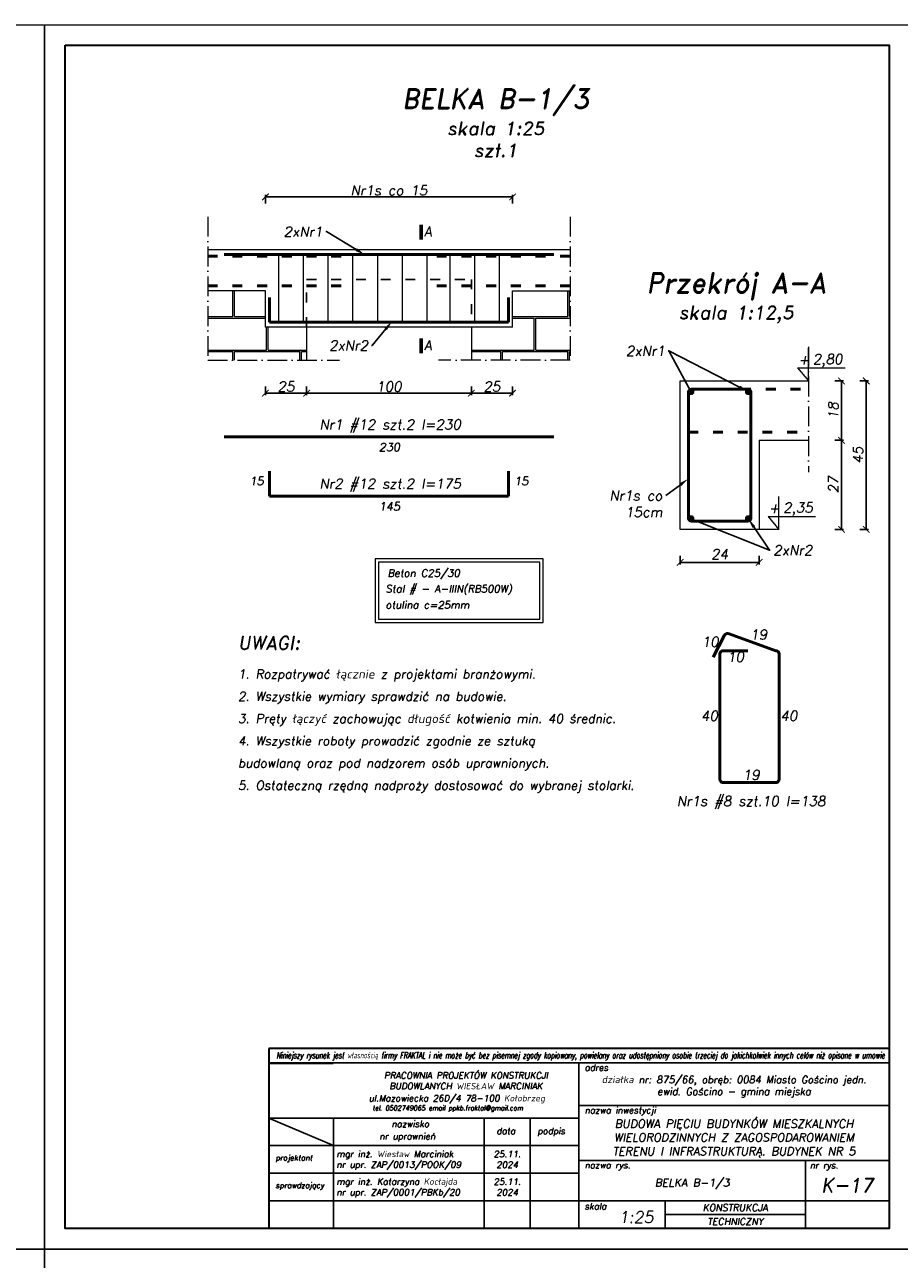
# Model space of a CAD drawing. Header units: millimetres. Extents: x 295948 to 312016, y 6878 to 18016.
# Tile 35 of 252: x 302079 to 302610, y 11327 to 12076. Entities that reach past the tile are written whole.
import ezdxf
from ezdxf import colors
from ezdxf.entities.mleader import LeaderData, LeaderLine
from ezdxf.math import Vec2, Vec3

# ---------------------------------------------------------------- set-up
doc = ezdxf.new("R2010")
doc.units = ezdxf.units.MM
doc.linetypes.add('ACAD_ISO03W100', pattern=[30, 12, -18])
doc.linetypes.add('ACAD_ISO10W100', pattern=[18, 12, -3, 0, -3])
for name, color, linetype, lineweight in [('konstrukcja', 3, 'Continuous', 35), ('konstrukcja fundamenty', 6, 'ACAD_ISO10W100', 35), ('konstrukcja wymiary', 1, 'Continuous', 13), ('kreskowanie', 253, 'Continuous', 0), ('opisy', 2, 'Continuous', 18), ('osie', 5, 'ACAD_ISO10W100', 13), ('zbrojenie', 4, 'Continuous', 50), ('ściana konstrukcja', 107, 'Continuous', 18)]:
    doc.layers.add(name, color=color, linetype=linetype, lineweight=lineweight)
doc.layers.add('przerywane', color=6, linetype='ACAD_ISO03W100')
doc.layers.add('tabelka', color=5, linetype='Continuous')
doc.styles.add('KONSTRUKCJA', font='romand.shx', dxfattribs={"oblique": 10})
doc.styles.add('konstrukcja3', font='romand.shx', dxfattribs={"oblique": 10, "height": 6})
doc.styles.add('mój opis', font='romand.shx', dxfattribs={"oblique": 20})
doc.styles.get("Standard").update_dxf_attribs({"font": 'romand.shx', "oblique": 10})
doc.dimstyles.new('125', dxfattribs={"dimtxt": 6, "dimasz": 4, "dimexe": 1.25, "dimexo": 0.625, "dimgap": 1, "dimtad": 1, "dimdec": 0, "dimtxsty": 'konstrukcja3', "dimblk": 'ARCHTICK', "dimcen": 2.5, "dimadec": 0, "dimazin": 0, "dimtfac": 1, "dimtdec": 0, "dimtix": 1, "dimtmove": 0, "dimatfit": 3, "dimfxl": 4, "dimfxlon": 1, "dimarcsym": 0})
doc.dimstyles.new('125 do 112.5', dxfattribs={"dimtxt": 6, "dimasz": 4, "dimexe": 1.25, "dimexo": 0.625, "dimgap": 2, "dimtad": 1, "dimdec": 0, "dimlfac": 0.5, "dimrnd": 0.5, "dimtxsty": 'konstrukcja3', "dimblk": 'ARCHTICK', "dimcen": 2.5, "dimadec": 0, "dimazin": 0, "dimtfac": 1, "dimtdec": 0, "dimtix": 1, "dimtmove": 0, "dimatfit": 3, "dimfxl": 4, "dimfxlon": 1, "dimarcsym": 0})

# ---------------------------------------------------------------- blocks, each defined once
blk = doc.blocks.new('_ArchTick')
at = {"color": 0, "linetype": 'ByBlock', "lineweight": 13, "const_width": 0.15}
blk.add_lwpolyline([(-0.5, -0.5), (0.5, 0.5)], dxfattribs=at)
blk = doc.blocks.new('*D499')
at = {"layer": 'Defpoints', "color": 0, "transparency": 16777216}
for p in [(302350.29, 11892.23), (302375.29, 11892.23), (302350.29, 11852.23)]:
    blk.add_point(p, dxfattribs=at)
at = {"layer": 'konstrukcja wymiary', "color": 0, "lineweight": -2, "transparency": 16777216}
for p, q in [((302350.29, 11856.23), (302350.29, 11850.98)), ((302375.29, 11856.23), (302375.29, 11850.98)), ((302375.29, 11852.23), (302350.29, 11852.23))]:
    blk.add_line(p, q, dxfattribs=at)
at = {"layer": 'konstrukcja wymiary', "color": 0, "lineweight": -2, "transparency": 16777216, "xscale": 4, "yscale": 4, "zscale": 4, "rotation": 180}
blk.add_blockref('_ArchTick', (302350.29, 11852.23), dxfattribs=at)
at = {"layer": 'konstrukcja wymiary', "color": 0, "lineweight": -2, "transparency": 16777216, "xscale": 4, "yscale": 4, "zscale": 4}
blk.add_blockref('_ArchTick', (302375.29, 11852.23), dxfattribs=at)
at = {"layer": 'konstrukcja wymiary', "color": 0, "transparency": 16777216, "insert": (302362.79, 11856.23), "char_height": 6, "attachment_point": 5, "style": 'konstrukcja3'}
blk.add_mtext('25', dxfattribs=at)
blk = doc.blocks.new('*D500')
at = {"layer": 'Defpoints', "color": 0, "transparency": 16777216}
for p in [(302350.29, 11892.23), (302250.29, 11872.23), (302250.29, 11852.23)]:
    blk.add_point(p, dxfattribs=at)
at = {"layer": 'konstrukcja wymiary', "color": 0, "lineweight": -2, "transparency": 16777216}
for p, q in [((302250.29, 11856.23), (302250.29, 11850.98)), ((302350.29, 11856.23), (302350.29, 11850.98)), ((302350.29, 11852.23), (302250.29, 11852.23))]:
    blk.add_line(p, q, dxfattribs=at)
at = {"layer": 'konstrukcja wymiary', "color": 0, "lineweight": -2, "transparency": 16777216, "xscale": 4, "yscale": 4, "zscale": 4, "rotation": 180}
blk.add_blockref('_ArchTick', (302250.29, 11852.23), dxfattribs=at)
at = {"layer": 'konstrukcja wymiary', "color": 0, "lineweight": -2, "transparency": 16777216, "xscale": 4, "yscale": 4, "zscale": 4}
blk.add_blockref('_ArchTick', (302350.29, 11852.23), dxfattribs=at)
at = {"layer": 'konstrukcja wymiary', "color": 0, "transparency": 16777216, "insert": (302300.29, 11856.23), "char_height": 6, "attachment_point": 5, "style": 'konstrukcja3'}
blk.add_mtext('100', dxfattribs=at)
blk = doc.blocks.new('*D501')
at = {"layer": 'Defpoints', "color": 0, "transparency": 16777216}
for p in [(302225.29, 11892.23), (302250.29, 11872.23), (302225.29, 11852.23)]:
    blk.add_point(p, dxfattribs=at)
at = {"layer": 'konstrukcja wymiary', "color": 0, "lineweight": -2, "transparency": 16777216}
for p, q in [((302225.29, 11856.23), (302225.29, 11850.98)), ((302250.29, 11856.23), (302250.29, 11850.98)), ((302250.29, 11852.23), (302225.29, 11852.23))]:
    blk.add_line(p, q, dxfattribs=at)
at = {"layer": 'konstrukcja wymiary', "color": 0, "lineweight": -2, "transparency": 16777216, "xscale": 4, "yscale": 4, "zscale": 4, "rotation": 180}
blk.add_blockref('_ArchTick', (302225.29, 11852.23), dxfattribs=at)
at = {"layer": 'konstrukcja wymiary', "color": 0, "lineweight": -2, "transparency": 16777216, "xscale": 4, "yscale": 4, "zscale": 4}
blk.add_blockref('_ArchTick', (302250.29, 11852.23), dxfattribs=at)
at = {"layer": 'konstrukcja wymiary', "color": 0, "transparency": 16777216, "insert": (302237.79, 11856.23), "char_height": 6, "attachment_point": 5, "style": 'konstrukcja3'}
blk.add_mtext('25', dxfattribs=at)
blk = doc.blocks.new('*D494')
at = {"layer": 'Defpoints', "color": 0, "transparency": 16777216}
for p in [(302375.29, 11971.23), (302225.29, 11892.23), (302375.29, 11892.23)]:
    blk.add_point(p, dxfattribs=at)
at = {"layer": 'konstrukcja wymiary', "color": 0, "lineweight": -2, "transparency": 16777216}
for p, q in [((302225.29, 11967.23), (302225.29, 11972.48)), ((302225.29, 11971.23), (302375.29, 11971.23)), ((302375.29, 11967.23), (302375.29, 11972.48))]:
    blk.add_line(p, q, dxfattribs=at)
at = {"layer": 'konstrukcja wymiary', "color": 0, "lineweight": -2, "transparency": 16777216, "xscale": 4, "yscale": 4, "zscale": 4, "rotation": 180}
blk.add_blockref('_ArchTick', (302225.29, 11971.23), dxfattribs=at)
at = {"layer": 'konstrukcja wymiary', "color": 0, "lineweight": -2, "transparency": 16777216, "xscale": 4, "yscale": 4, "zscale": 4}
blk.add_blockref('_ArchTick', (302375.29, 11971.23), dxfattribs=at)
at = {"layer": 'konstrukcja wymiary', "color": 0, "transparency": 16777216, "insert": (302300.29, 11975.23), "char_height": 6, "attachment_point": 5, "style": 'konstrukcja3'}
blk.add_mtext('Nr1s co 15', dxfattribs=at)
blk = doc.blocks.new('*D495')
at = {"layer": 'Defpoints', "color": 0, "transparency": 16777216}
for p in [(302476.98, 11769.62), (302524.98, 11769.62), (302476.98, 11749.62)]:
    blk.add_point(p, dxfattribs=at)
at = {"layer": 'konstrukcja wymiary', "color": 0, "lineweight": -2, "transparency": 16777216}
for p, q in [((302476.98, 11753.62), (302476.98, 11748.37)), ((302524.98, 11749.62), (302476.98, 11749.62)), ((302524.98, 11753.62), (302524.98, 11748.37))]:
    blk.add_line(p, q, dxfattribs=at)
at = {"layer": 'konstrukcja wymiary', "color": 0, "lineweight": -2, "transparency": 16777216, "xscale": 4, "yscale": 4, "zscale": 4, "rotation": 180}
blk.add_blockref('_ArchTick', (302476.98, 11749.62), dxfattribs=at)
at = {"layer": 'konstrukcja wymiary', "color": 0, "lineweight": -2, "transparency": 16777216, "xscale": 4, "yscale": 4, "zscale": 4}
blk.add_blockref('_ArchTick', (302524.98, 11749.62), dxfattribs=at)
at = {"layer": 'konstrukcja wymiary', "color": 0, "transparency": 16777216, "insert": (302500.98, 11754.62), "char_height": 6, "attachment_point": 5, "style": 'konstrukcja3'}
blk.add_mtext('24', dxfattribs=at)
blk = doc.blocks.new('*D496')
at = {"layer": 'Defpoints', "color": 0, "transparency": 16777216}
for p in [(302554.98, 11859.62), (302554.98, 11823.62), (302574.98, 11823.62)]:
    blk.add_point(p, dxfattribs=at)
at = {"layer": 'konstrukcja wymiary', "color": 0, "lineweight": -2, "transparency": 16777216}
for p, q in [((302570.98, 11859.62), (302576.23, 11859.62)), ((302574.98, 11859.62), (302574.98, 11823.62)), ((302570.98, 11823.62), (302576.23, 11823.62))]:
    blk.add_line(p, q, dxfattribs=at)
at = {"layer": 'konstrukcja wymiary', "color": 0, "lineweight": -2, "transparency": 16777216, "xscale": 4, "yscale": 4, "zscale": 4}
for p, rotation in [((302574.98, 11859.62), 90), ((302574.98, 11823.62), 270)]:
    blk.add_blockref('_ArchTick', p, dxfattribs=dict(at, rotation=rotation))
at = {"layer": 'konstrukcja wymiary', "color": 0, "transparency": 16777216, "insert": (302569.98, 11841.62), "char_height": 6, "attachment_point": 5, "rotation": 90, "style": 'konstrukcja3'}
blk.add_mtext('18', dxfattribs=at)
blk = doc.blocks.new('*D497')
at = {"layer": 'Defpoints', "color": 0, "transparency": 16777216}
for p in [(302554.98, 11859.62), (302524.98, 11769.62), (302589.98, 11769.62)]:
    blk.add_point(p, dxfattribs=at)
at = {"layer": 'konstrukcja wymiary', "color": 0, "lineweight": -2, "transparency": 16777216}
for p, q in [((302585.98, 11859.62), (302591.23, 11859.62)), ((302589.98, 11859.62), (302589.98, 11769.62)), ((302585.98, 11769.62), (302591.23, 11769.62))]:
    blk.add_line(p, q, dxfattribs=at)
at = {"layer": 'konstrukcja wymiary', "color": 0, "lineweight": -2, "transparency": 16777216, "xscale": 4, "yscale": 4, "zscale": 4}
for p, rotation in [((302589.98, 11859.62), 90), ((302589.98, 11769.62), 270)]:
    blk.add_blockref('_ArchTick', p, dxfattribs=dict(at, rotation=rotation))
at = {"layer": 'konstrukcja wymiary', "color": 0, "transparency": 16777216, "insert": (302584.98, 11814.62), "char_height": 6, "attachment_point": 5, "rotation": 90, "style": 'konstrukcja3'}
blk.add_mtext('45', dxfattribs=at)
blk = doc.blocks.new('*D498')
at = {"layer": 'Defpoints', "color": 0, "transparency": 16777216}
for p in [(302554.98, 11823.62), (302524.98, 11769.62), (302574.98, 11769.62)]:
    blk.add_point(p, dxfattribs=at)
at = {"layer": 'konstrukcja wymiary', "color": 0, "lineweight": -2, "transparency": 16777216}
for p, q in [((302570.98, 11823.62), (302576.23, 11823.62)), ((302574.98, 11823.62), (302574.98, 11769.62)), ((302570.98, 11769.62), (302576.23, 11769.62))]:
    blk.add_line(p, q, dxfattribs=at)
at = {"layer": 'konstrukcja wymiary', "color": 0, "lineweight": -2, "transparency": 16777216, "xscale": 4, "yscale": 4, "zscale": 4}
for p, rotation in [((302574.98, 11823.62), 90), ((302574.98, 11769.62), 270)]:
    blk.add_blockref('_ArchTick', p, dxfattribs=dict(at, rotation=rotation))
at = {"layer": 'konstrukcja wymiary', "color": 0, "transparency": 16777216, "insert": (302569.98, 11796.62), "char_height": 6, "attachment_point": 5, "rotation": 90, "style": 'konstrukcja3'}
blk.add_mtext('27', dxfattribs=at)

msp = doc.modelspace()

# ---------------------------------------------------------------- hatches: boundary and pattern name
at = {"layer": 'kreskowanie'}
h = msp.add_hatch(dxfattribs=at)
h.set_pattern_fill('AR-B816C', color=256, scale=0.1, style=0)
h.set_pattern_definition([(0, (88216.641, 4541.864), (20.32, 20.32), [39.6875, -0.9525]), (0, (88196.321, 4542.817), (20.32, 20.32), [39.6875, -0.9525]), (90, (88216.641, 4541.864), (-20.32, 20.32), [-21.2725, 19.3675]), (90, (88215.689, 4541.864), (-20.32, 20.32), [-21.2725, 19.3675])])
h.paths.add_polyline_path([(302410.287, 11872.228), (302410.287, 11914.228), (302375.287, 11914.228), (302375.287, 11892.228), (302350.287, 11892.228), (302350.287, 11872.228)])
h.paths.add_polyline_path([(302250.287, 11872.228), (302250.287, 11892.228), (302225.287, 11892.228), (302225.287, 11914.228), (302190.287, 11914.228), (302190.287, 11872.228)])
at = {"layer": 'zbrojenie'}
h = msp.add_hatch(color=256, dxfattribs=at)
edge = h.paths.add_edge_path()
edge.add_arc((302483.588, 11853.157), 1.2, 0, 360)
h = msp.add_hatch(color=256, dxfattribs=at)
edge = h.paths.add_edge_path()
edge.add_arc((302518.382, 11853.157), 1.2, 0, 360)
h = msp.add_hatch(color=256, dxfattribs=at)
edge = h.paths.add_edge_path()
edge.add_arc((302483.588, 11776.077), 1.2, 0, 360)
h = msp.add_hatch(color=256, dxfattribs=at)
edge = h.paths.add_edge_path()
edge.add_arc((302518.382, 11776.077), 1.2, 0, 360)

# ---------------------------------------------------------------- linework, layer by layer
msp.add_line((302227.394, 11445.642), (302266.429, 11445.642))
at = {"layer": 'konstrukcja'}
msp.add_lwpolyline([(302103.785, 12063.187), (302603.785, 12063.187), (302603.785, 11345.687), (302103.785, 11345.687)], close=True, dxfattribs=at)
at = {"layer": 'konstrukcja fundamenty', "linetype": 'Continuous'}
for p, q in [((302603.785, 11454.836), (302227.394, 11454.836)), ((302227.394, 11454.836), (302227.394, 11345.687)), ((302227.394, 11446.058), (302227.394, 11345.687))]:
    msp.add_line(p, q, dxfattribs=at)
at = {"layer": 'konstrukcja wymiary', "lineweight": 60}
for p, q in [((302319.837, 11945.51), (302319.837, 11954.384)), ((302319.837, 11876.539), (302319.837, 11885.413))]:
    msp.add_line(p, q, dxfattribs=at)
at = {"layer": 'konstrukcja wymiary'}
for p, q in [((302233.446, 11894.728), (302233.446, 11936.728)), ((302248.446, 11894.728), (302248.446, 11936.728)), ((302263.446, 11894.728), (302263.446, 11936.728)), ((302278.446, 11894.728), (302278.446, 11936.728)), ((302293.446, 11894.728), (302293.446, 11936.728)), ((302308.446, 11894.728), (302308.446, 11936.728)), ((302323.446, 11894.728), (302323.446, 11936.728)), ((302337.446, 11894.728), (302337.446, 11936.728)), ((302352.446, 11894.728), (302352.446, 11936.728)), ((302367.446, 11894.728), (302367.446, 11936.728)), ((302536.997, 11769.617), (302524.985, 11769.617))]:
    msp.add_line(p, q, dxfattribs=at)
for points in [[(301566.285, 12075.687), (302091.285, 12075.687), (302091.285, 11333.187), (301566.285, 11333.187)], [(302091.285, 12075.687), (302616.285, 12075.687), (302616.285, 11333.187), (302091.285, 11333.187)], [(302291.965, 11713.089), (302393.795, 11713.089), (302393.795, 11751.791), (302291.965, 11751.791)], [(302293.965, 11715.089), (302391.795, 11715.089), (302391.795, 11749.791), (302293.965, 11749.791)], [(301566.285, 11333.187), (302091.285, 11333.187), (302091.285, 10590.687), (301566.285, 10590.687)], [(302091.285, 11333.187), (302616.285, 11333.187), (302616.285, 10590.687), (302091.285, 10590.687)]]:
    msp.add_lwpolyline(points, close=True, dxfattribs=at)
at = {"layer": 'opisy'}
for p, q in [((302554.985, 11859.617), (302554.985, 11879.617)), ((302548.325, 11867.507), (302577.159, 11867.507)), ((302548.325, 11867.507), (302554.985, 11859.617)), ((302536.997, 11769.617), (302536.997, 11789.617)), ((302530.337, 11777.507), (302559.171, 11777.507)), ((302530.337, 11777.507), (302536.997, 11769.617))]:
    msp.add_line(p, q, dxfattribs=at)
at = {"layer": 'osie'}
for p, q in [((302190.287, 11959.228), (302190.287, 11872.228)), ((302410.287, 11959.228), (302410.287, 11872.228)), ((302554.985, 11880.394), (302554.985, 11804.394)), ((302190.287, 11872.228), (302270.287, 11872.228)), ((302410.287, 11872.228), (302330.287, 11872.228))]:
    msp.add_line(p, q, dxfattribs=at)
at = {"layer": 'przerywane', "ltscale": 0.5}
for p, q in [((302250.287, 11892.228), (302250.287, 11921.228)), ((302250.287, 11921.228), (302350.287, 11921.228)), ((302350.287, 11921.228), (302350.287, 11892.228))]:
    msp.add_line(p, q, dxfattribs=at)
at = {"layer": 'tabelka', "color": 2, "linetype": 'ByBlock'}
for p, q in [((302603.785, 11446.058), (302227.394, 11446.058)), ((302603.785, 11446.058), (302227.394, 11446.058)), ((302415.589, 11446.058), (302415.589, 11345.687)), ((302415.589, 11446.058), (302415.589, 11345.687)), ((302603.785, 11446.058), (302603.785, 11345.687)), ((302603.785, 11446.058), (302603.785, 11345.687)), ((302415.589, 11420.284), (302603.785, 11420.284)), ((302227.394, 11412.601), (302415.589, 11412.601)), ((302227.394, 11412.601), (302266.56, 11395.873)), ((302227.394, 11412.601), (302415.589, 11412.601)), ((302227.394, 11412.601), (302266.56, 11395.873)), ((302266.56, 11412.601), (302266.56, 11345.687)), ((302266.56, 11412.601), (302266.56, 11345.687)), ((302358.043, 11412.601), (302358.043, 11345.687)), ((302358.043, 11412.601), (302358.043, 11345.687)), ((302386.075, 11412.601), (302386.075, 11345.687)), ((302227.394, 11395.873), (302415.589, 11395.873)), ((302227.394, 11395.873), (302415.589, 11395.873)), ((302415.589, 11386.816), (302603.785, 11386.816)), ((302415.589, 11386.816), (302603.785, 11386.816)), ((302553.027, 11386.816), (302553.027, 11345.687)), ((302553.027, 11386.816), (302553.027, 11345.687)), ((302227.394, 11379.144), (302415.589, 11379.144)), ((302227.394, 11379.144), (302415.589, 11379.144)), ((302227.394, 11362.416), (302603.785, 11362.416)), ((302227.394, 11362.416), (302553.027, 11362.416)), ((302467.866, 11362.416), (302467.866, 11345.687)), ((302467.866, 11362.416), (302467.866, 11345.687)), ((302467.866, 11354.052), (302553.027, 11354.052)), ((302227.394, 11345.687), (302603.785, 11345.687)), ((302227.394, 11345.687), (302603.785, 11345.687)), ((302269.215, 11345.687), (302603.785, 11345.687)), ((302269.215, 11345.687), (302603.785, 11345.687))]:
    msp.add_line(p, q, dxfattribs=at)
at = {"layer": 'zbrojenie', "linetype": 'ACAD_ISO03W100', "ltscale": 0.5}
for p, q in [((302271.287, 11935.228), (302190.287, 11935.228)), ((302329.287, 11935.228), (302410.287, 11935.228)), ((302271.287, 11917.228), (302190.287, 11917.228)), ((302329.287, 11917.228), (302410.287, 11917.228)), ((302483.985, 11854.617), (302554.985, 11854.617)), ((302481.954, 11828.617), (302554.985, 11828.617))]:
    msp.add_line(p, q, dxfattribs=at)
at = {"layer": 'zbrojenie'}
for p, q in [((302200.287, 11936.228), (302400.287, 11936.228)), ((302227.787, 11895.228), (302227.787, 11910.228)), ((302372.787, 11895.228), (302372.787, 11910.228)), ((302227.787, 11895.228), (302372.787, 11895.228)), ((302200.287, 11825.712), (302400.287, 11825.712)), ((302227.787, 11789.816), (302227.787, 11804.816)), ((302372.787, 11789.816), (302372.787, 11804.816)), ((302227.787, 11789.816), (302372.787, 11789.816)), ((302503.991, 11705.412), (302497.078, 11692.1)), ((302506.688, 11706.265), (302535.12, 11696.037)), ((302503.12, 11696.037), (302518.12, 11696.037)), ((302501.12, 11618.037), (302501.12, 11694.037)), ((302537.12, 11694.037), (302537.12, 11618.037)), ((302535.12, 11616.037), (302503.12, 11616.037))]:
    msp.add_line(p, q, dxfattribs=at)
msp.add_lwpolyline([(302517.985, 11774.617), (302483.985, 11774.617, -0.4142136), (302481.985, 11776.617), (302481.985, 11852.617, -0.4142136), (302483.985, 11854.617), (302517.985, 11854.617, -0.4142136), (302519.985, 11852.617), (302519.985, 11776.617, -0.4142136)], format="xyb", close=True, dxfattribs=at)
for centre in [(302483.588, 11853.157), (302518.382, 11853.157), (302483.588, 11776.077), (302518.382, 11776.077)]:
    msp.add_circle(centre, 1.2, dxfattribs=at)
for centre, start, end in [((302505.766, 11704.49), 62.556395, 152.556395), ((302503.12, 11694.037), 90, 180), ((302535.12, 11694.037), 0, 90), ((302503.12, 11618.037), 180, 270), ((302535.12, 11618.037), 270, 0)]:
    msp.add_arc(centre, 2, start, end, dxfattribs=at)
at = {"layer": 'ściana konstrukcja'}
for p, q in [((302410.287, 11939.228), (302190.287, 11939.228)), ((302225.287, 11914.228), (302190.287, 11914.228)), ((302225.287, 11892.228), (302225.287, 11914.228)), ((302375.287, 11892.228), (302375.287, 11914.228)), ((302375.287, 11914.228), (302410.287, 11914.228)), ((302375.287, 11892.228), (302225.287, 11892.228)), ((302250.287, 11892.228), (302250.287, 11872.228)), ((302350.287, 11892.228), (302350.287, 11872.228)), ((302476.985, 11859.617), (302554.985, 11859.617)), ((302476.985, 11769.617), (302476.985, 11859.617)), ((302524.985, 11823.617), (302524.985, 11769.617)), ((302524.985, 11823.617), (302554.985, 11823.617)), ((302524.985, 11769.617), (302476.985, 11769.617))]:
    msp.add_line(p, q, dxfattribs=at)

# ---------------------------------------------------------------- texts
at = {"insert": (302231.984, 11452.608), "char_height": 3.801927, "width": 361.1286, "attachment_point": 1}
msp.add_mtext('{\\Fsimplex|c238;\\W0.6;Niniejszy rysunek jest własnością firmy FRAKTAL i nie może być bez pisemnej zgody kopiowany, powielany oraz udostępniony osobie trzeciej do jakichkolwiek innych celów niż opisane w umowie}', dxfattribs=at)
at = {"style": 'mój opis'}
for s, insert, char_height, width, attachment_point in [('\\pxqc;{\\Q10;PRACOWNIA PROJEKTÓW KONSTRUKCJI\\PBUDOWLANYCH WIESŁAW MARCINIAK}', (302251.187, 11440.368), 3.87233, 191.63894, 1), ('{\\Q10;adres}', (302419.043, 11445.097), 3.87233, 191.63894, 1), ('\\pxqc;{\\Q10;działka nr: 875/66, obręb: 0084 Miasto Gościno jedn. ewid. Gościno - gmina miejska }', (302509.687, 11431.613), 4.33333, 188.19538, 5), ('{\\Q10;ul.Mazowiecka 26D/4 78-100 Kołobrzeg\\P\\pxql;\\H0.85511x; \\H0.85714x;tel. 0502749065 email ppkb.fraktal@gmail.com}', (302287.992, 11426.574), 3.87233, 191.63894, 1), ('{\\Q10;nazwa inwestycji}', (302419.043, 11419.322), 3.87233, 191.63894, 1), ('{\\Q10;nazwisko}', (302301.822, 11411.032), 3.87233, 191.63894, 1), ('\\pxsm1,qc;{\\Q10;BUDOWA PIĘCIU BUDYNKÓW MIESZKALNYCH WIELORODZINNYCH Z ZAGOSPODAROWANIEM TERENU I INFRASTRUKTURĄ. BUDYNEK NR 5}', (302509.687, 11400.22), 4.999995, 188.19538, 5), ('{\\Q10;nr uprawnień}', (302294.513, 11403.518), 3.87233, 191.63894, 1), ('{\\Q10;data}', (302365.496, 11406.729), 3.87233, 191.63894, 1), ('{\\Q10;podpis}', (302390.401, 11406.729), 3.87233, 191.63894, 1), ('\\pxt20;{\\Q10;projektant}', (302231.418, 11390.164), 3.31128, 191.63894, 1), ('{\\Q10;mgr inż. Wiesław Marciniak}', (302268.44, 11392.758), 3.87233, 191.63894, 1), ('{\\Q10;25.11.\\P2024}', (302372.059, 11387.509), 3.87233, 28.03215, 5), ('\\A1;{\\Q10;nr upr. ZAP/0013/POOK/09}', (302268.44, 11386.282), 3.87233, 191.63894, 1), ('{\\Q10;nazwa rys.}', (302419.043, 11385.977), 3.86666, 191.63894, 1), ('{\\Q10;nr rys.}', (302555.743, 11385.87), 3.87233, 191.63894, 1), ('\\pxt20;{\\Q10;sprawdzający}', (302231.418, 11373.435), 3.31128, 191.63894, 1), ('{\\Q10;mgr inż. Katarzyna Kocłajda}', (302268.44, 11376.029), 3.87233, 191.63894, 1), ('{\\Q10;25.11.\\P2024}', (302372.059, 11370.78), 3.87233, 28.03215, 5), ('\\pxqc;{\\Q10;BELKA B-1/3}', (302484.308, 11372.625), 4.79999, 137.43732, 5), ('{\\Q10;K-17}', (302578.406, 11371.936), 8.62312, 50.75806, 5), ('\\A1;{\\Q10;nr upr. ZAP/0001/PBKb/20}', (302268.44, 11369.553), 3.87233, 191.63894, 1), ('{\\Q10;skala}', (302418.974, 11361.042), 3.87233, 191.63894, 1), ('{\\Q10;KONSTRUKCJA}', (302510.446, 11358.234), 4.18212, 85.16082, 5), ('{\\Q10;1:25}', (302439.748, 11356.041), 7.04061, 191.63894, 1), ('{\\Q10;TECHNICZNY}', (302510.446, 11349.87), 4.18212, 85.16082, 5)]:
    msp.add_mtext(s, dxfattribs=dict(at, insert=insert, char_height=char_height, width=width, attachment_point=attachment_point))
at = {"layer": 'opisy'}
for s, insert, char_height, width, attachment_point, style in [('\\pxqc;BELKA B-1/3\\P{\\H0.66666x;skala 1:25\\Pszt.1}', (302365.061, 12016.126), 12, 378.47761, 5, 'KONSTRUKCJA'), ('A', (302321.598, 11953.227), 6, 126.49987, 1, 'KONSTRUKCJA'), ('\\pxqc;{\\H2x;Przekrój A-A\\P\\H0.66667x;skala 1:12,5}', (302510.985, 11909.896), 6, 314.05598, 5, 'konstrukcja3'), ('A', (302321.598, 11884.256), 6, 126.49987, 1, 'KONSTRUKCJA'), ('2,80', (302557.554, 11875.864), 6, 5.25172, 1, 'konstrukcja3'), ('+', (302548.742, 11875.522), 6, 5.25172, 1, 'konstrukcja3'), ('\\A1;Nr1 #12 szt.2 l=230', (302301.046, 11832.208), 6, 214.88745, 5, 'KONSTRUKCJA'), ('\\A1;230', (302300.597, 11819.476), 5, 184.88745, 5, 'KONSTRUKCJA'), ('\\A1;15', (302219.957, 11798.886), 5, 184.88745, 5, 'KONSTRUKCJA'), ('\\A1;15', (302380.618, 11798.886), 5, 184.88745, 5, 'KONSTRUKCJA'), ('\\A1;Nr2 #12 szt.2 l=175', (302301.046, 11796.312), 6, 214.88745, 5, 'KONSTRUKCJA'), ('\\A1;145', (302300.597, 11783.58), 5, 184.88745, 5, 'KONSTRUKCJA'), ('2,35', (302539.566, 11785.864), 6, 5.25172, 1, 'konstrukcja3'), ('+', (302530.753, 11785.522), 6, 5.25172, 1, 'konstrukcja3'), ('Beton C25/30', (302299.389, 11745.377), 4.5, 142.31235, 1, 'KONSTRUKCJA'), ('Stal # - A-IIIN(RB500W) ', (302298.216, 11735.872), 4.5, 142.31235, 1, 'KONSTRUKCJA'), ('otulina c=25mm', (302298.18, 11726.062), 4.5, 142.31235, 1, 'KONSTRUKCJA'), ('\\A1;\\pxsm1.5;{\\H1.5x;UWAGI:\\P}1. Rozpatrywać łącznie z projektami branżowymi.\\P2. Wszystkie wymiary sprawdzić na budowie.\\P3. Pręty łączyć zachowując długość kotwienia min. 40 średnic.\\P4. Wszystkie roboty prowadzić zgodnie ze sztuką budowlaną oraz pod nadzorem osób uprawnionych.\\P5. Ostateczną rzędną nadproży dostosować do wybranej stolarki.', (302208.667, 11704.818), 5.4, 230.3335, 1, 'KONSTRUKCJA'), ('\\pxqc;10', (302495.248, 11701.42), 6, 122.63167, 5, 'konstrukcja3'), ('\\pxqc;19', (302524.708, 11705.843), 6, 122.63167, 5, 'konstrukcja3'), ('\\pxqc;10', (302510.62, 11692.203), 6, 122.63167, 5, 'konstrukcja3'), ('\\pxqc;40', (302494.811, 11656.581), 6, 122.63167, 5, 'konstrukcja3'), ('\\pxqc;40', (302543.014, 11656.581), 6, 122.63167, 5, 'konstrukcja3'), ('\\pxqc;19', (302520.12, 11620.729), 6, 122.63167, 5, 'konstrukcja3'), ('\\pxqc;Nr1s #8 szt.10 l=138', (302520.12, 11603.835), 6, 122.63167, 5, 'konstrukcja3')]:
    msp.add_mtext(s, dxfattribs=dict(at, insert=insert, char_height=char_height, width=width, attachment_point=attachment_point, style=style))

# ---------------------------------------------------------------- dimensions: what is measured, and where the dimension line sits
at = {"layer": 'konstrukcja wymiary'}
dim = msp.add_linear_dim(base=(302375.287, 11971.228), p1=(302225.287, 11892.228), p2=(302375.287, 11892.228), text='Nr1s co 15', dimstyle='125', dxfattribs=at)
dim.commit()
dim.dimension.update_dxf_attribs({"geometry": '*D494', "text_midpoint": (302300.287, 11975.228)})
for base, p1, p2, picture, middle in [((302225.287, 11852.228), (302250.287, 11872.228), (302225.287, 11892.228), '*D501', (302237.787, 11856.228)), ((302250.287, 11852.228), (302350.287, 11892.228), (302250.287, 11872.228), '*D500', (302300.287, 11856.228))]:
    dim = msp.add_linear_dim(base=base, p1=p1, p2=p2, dimstyle='125', override={"dimtmove": 1}, dxfattribs=at)
    dim.commit()
    dim.dimension.update_dxf_attribs({"geometry": picture, "text_midpoint": middle})
dim = msp.add_linear_dim(base=(302350.287, 11852.228), p1=(302375.287, 11892.228), p2=(302350.287, 11892.228), dimstyle='125', dxfattribs=at)
dim.commit()
dim.dimension.update_dxf_attribs({"geometry": '*D499', "text_midpoint": (302362.787, 11856.228)})
for base, p1, p2, angle, picture, middle in [((302589.985, 11769.617), (302554.985, 11859.617), (302524.985, 11769.617), 90, '*D497', (302584.985, 11814.617)), ((302574.985, 11823.617), (302554.985, 11859.617), (302554.985, 11823.617), 90, '*D496', (302569.985, 11841.617)), ((302476.985, 11749.617), (302524.985, 11769.617), (302476.985, 11769.617), 180, '*D495', (302500.985, 11754.617))]:
    dim = msp.add_linear_dim(base=base, p1=p1, p2=p2, angle=angle, dimstyle='125 do 112.5', dxfattribs=at)
    dim.commit()
    dim.dimension.update_dxf_attribs({"geometry": picture, "text_midpoint": middle})
dim = msp.add_linear_dim(base=(302574.985, 11769.617), p1=(302554.985, 11823.617), p2=(302524.985, 11769.617), angle=90, dimstyle='125 do 112.5', override={"dimtmove": 1}, dxfattribs=at)
dim.commit()
dim.dimension.update_dxf_attribs({"geometry": '*D498', "text_midpoint": (302569.985, 11796.617)})

# ---------------------------------------------------------------- leaders
at = {"layer": 'opisy'}
ml = msp.add_multileader_mtext('Standard', dxfattribs=at)
ml.set_content('2xNr1', color=256, style='KONSTRUKCJA')
ml.set_leader_properties()
ml.build(insert=Vec2(0, 0))
ml.multileader.update_dxf_attribs({"dogleg_length": 0.36, "arrow_head_size": 6})
ctx = ml.context
ctx.base_point, ctx.char_height, ctx.arrow_head_size, ctx.plane_origin = Vec3(302233.565, 11950.168), 6, 6, Vec3(302271.553, 12041.777)
ctx.text_align_type = 2
notes = []
notes.append((ctx, [(1, (1, 1, 0), (302262.412, 11950.168), (-1, 0), 0.36, [(0, [(302285.493, 11936.228), (302262.412, 11950.168)], 0, [])])]))
ctx.mtext.insert, ctx.mtext.width, ctx.mtext.alignment, ctx.mtext.flow_direction = Vec3(302260.052, 11953.168), 12.24233, 3, 5
ml = msp.add_multileader_mtext('Standard', dxfattribs=at)
ml.set_content('2xNr2', color=256, style='KONSTRUKCJA')
ml.set_leader_properties()
ml.build(insert=Vec2(0, 0))
ml.multileader.update_dxf_attribs({"dogleg_length": 0.36, "arrow_head_size": 6})
ctx = ml.context
ctx.base_point, ctx.char_height, ctx.arrow_head_size, ctx.plane_origin = Vec3(302259.947, 11881.162), 6, 6, Vec3(302288.241, 11969.771)
ctx.text_align_type = 2
notes.append((ctx, [(1, (1, 1, 0), (302290.021, 11881.162), (-1, 0), 0.36, [(0, [(302302.18, 11895.75), (302290.021, 11881.162)], 0, [])])]))
ctx.mtext.insert, ctx.mtext.alignment, ctx.mtext.flow_direction = Vec3(302287.661, 11884.162), 3, 5
ml = msp.add_multileader_mtext('Standard', dxfattribs=at)
ml.set_content('2xNr1', color=256, style='KONSTRUKCJA')
ml.set_leader_properties()
ml.build(insert=Vec2(0, 0))
ml.multileader.update_dxf_attribs({"dogleg_length": 0.36, "arrow_head_size": 6})
ctx = ml.context
ctx.base_point, ctx.char_height, ctx.arrow_head_size, ctx.plane_origin = Vec3(302441.318, 11877.877), 6, 6, Vec3(302482.462, 11872.62)
ctx.text_align_type = 2
notes.append((ctx, [(0, (1, 1, 0), (302470.165, 11877.877), (-1, 0), 0.36, [(1, [(302518.382, 11853.157), (302470.165, 11877.877), (302483.588, 11853.157)], 0, [])])]))
ctx.mtext.insert, ctx.mtext.alignment, ctx.mtext.flow_direction = Vec3(302467.805, 11880.877), 3, 5
ml = msp.add_multileader_mtext('Standard', dxfattribs=at)
ml.set_content('Nr1s co\\P15cm', color=256, style='KONSTRUKCJA')
ml.set_leader_properties()
ml.build(insert=Vec2(0, 0))
ml.multileader.update_dxf_attribs({"dogleg_length": 0.36, "arrow_head_size": 6})
ctx = ml.context
ctx.base_point, ctx.char_height, ctx.arrow_head_size, ctx.plane_origin = Vec3(302428.435, 11790.108), 6, 6, Vec3(302498.712, 11750.437)
ctx.text_align_type = 2
notes.append((ctx, [(1, (1, 1, 0), (302468.267, 11790.108), (-1, 0), 1.396982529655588e-11, [(0, [(302481.985, 11800.286), (302468.267, 11790.108)], 0, [])])]))
ctx.mtext.insert, ctx.mtext.alignment, ctx.mtext.flow_direction = Vec3(302466.267, 11793.108), 3, 5
ml = msp.add_multileader_mtext('Standard', dxfattribs=at)
ml.set_content('2xNr2', color=256, style='KONSTRUKCJA')
ml.set_leader_properties()
ml.build(insert=Vec2(0, 0))
ml.multileader.update_dxf_attribs({"dogleg_length": 0.36, "arrow_head_size": 6})
ctx = ml.context
ctx.base_point, ctx.char_height, ctx.arrow_head_size, ctx.plane_origin = Vec3(302531.577, 11756.954), 6, 6, Vec3(302482.462, 11786.62)
notes.append((ctx, [(1, (1, 1, 0), (302531.217, 11756.954), (1, 0), 0.36, [(1, [(302518.382, 11776.077), (302531.217, 11756.954), (302483.588, 11776.077)], 0, [])])]))
ctx.mtext.insert, ctx.mtext.width, ctx.mtext.flow_direction = Vec3(302533.577, 11759.954), 25.51207, 5
for ctx, leaders in notes:
    for number, flags, end, landing, length, lines in leaders:
        leader = LeaderData()
        leader.index, (leader.has_last_leader_line, leader.has_dogleg_vector, leader.attachment_direction) = number, flags
        leader.last_leader_point, leader.dogleg_vector, leader.dogleg_length = Vec3(end), Vec3(landing), length
        for number, points, colour, breaks in lines:
            line = LeaderLine()
            line.index, line.vertices, line.color, line.breaks = number, Vec3.list(points), colors.encode_raw_color(colour), breaks
            leader.lines.append(line)
        ctx.leaders.append(leader)

doc.saveas('drawing.dxf')
